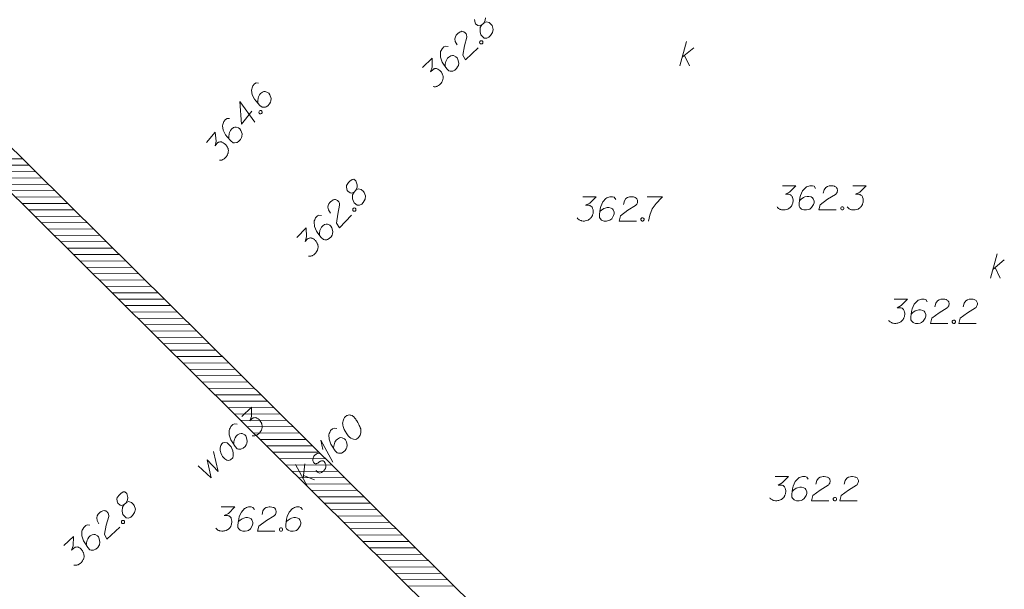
# Model space of a CAD drawing. Header units: metres. Extents: x 5555129 to 5556676, y 5635595 to 5636517.
# Tile 242 of 255: x 5556573 to 5556603, y 5636188 to 5636205. Entities that reach past the tile are written whole.
import ezdxf

# ---------------------------------------------------------------- set-up
doc = ezdxf.new("R2010")
doc.units = ezdxf.units.M
doc.header["$MEASUREMENT"] = 0
doc.layers.add('#skartowane', color=7, linetype='Continuous', lineweight=18)
doc.layers.add('#zakres', color=7, linetype='Continuous', lineweight=18)
for name, color, linetype, lineweight, true_color in [('GSPWPN_O', 7, 'Continuous', 18, 0x0a0909), ('GULKSP_O', 7, 'Continuous', 18, 0x803300), ('GULWOP_O', 5, 'Continuous', 18, 0x0000ff), ('GUPKSD_O', 7, 'Continuous', 18, 0x803300)]:
    doc.layers.add(name, color=color, linetype=linetype, lineweight=lineweight, true_color=true_color)

# ---------------------------------------------------------------- blocks, each defined once
blk = doc.blocks.new('*U1707')
at = {"layer": 'GUPKSD_O', "color": 36, "linetype": 'ByBlock', "lineweight": 18, "true_color": 0x803300}
for p, q in [((5555478.406, 5636445.53), (5555478.607, 5636446.28)), ((5555478.477, 5636445.796), (5555478.831, 5636446.091)), ((5555478.548, 5636445.855), (5555478.701, 5636445.53))]:
    blk.add_line(p, q, dxfattribs=at)
blk = doc.blocks.new('*U1708')
at = {"layer": 'GUPKSD_O', "color": 36, "linetype": 'ByBlock', "lineweight": 18, "true_color": 0x803300}
for p, q in [((5555488.006, 5636438.98), (5555488.207, 5636439.73)), ((5555488.077, 5636439.246), (5555488.431, 5636439.541)), ((5555488.148, 5636439.305), (5555488.301, 5636438.98))]:
    blk.add_line(p, q, dxfattribs=at)
blk = doc.blocks.new('*U1757')
at = {"layer": 'GULKSP_O', "color": 36, "linetype": 'ByBlock', "lineweight": 18, "true_color": 0x803300}
for p, q in [((5555466.894, 5636432.543), (5555466.522, 5636433.224)), ((5555466.762, 5636432.784), (5555466.814, 5636433.243)), ((5555466.773, 5636432.876), (5555467.108, 5636432.747))]:
    blk.add_line(p, q, dxfattribs=at)
blk = doc.blocks.new('*U1758')
at = {"layer": 'GULKSP_O', "color": 36, "linetype": 'ByBlock', "lineweight": 18, "true_color": 0x803300}
for q in [(5555467.676, 5636433.29), (5555467.372, 5636433.685)]:
    blk.add_line((5555467.303, 5636433.971), q, dxfattribs=at)

msp = doc.modelspace()

# ---------------------------------------------------------------- linework, layer by layer
at = {"layer": '#skartowane', "color": 7, "linetype": 'Continuous', "lineweight": 18, "flags": 128}
for points in [[(5556586.854, 5636205.103), (5556586.914, 5636205.161), (5556586.926, 5636205.181), (5556586.957, 5636205.252), (5556586.963, 5636205.323)], [(5556586.627, 5636205.27), (5556586.646, 5636205.166), (5556586.663, 5636205.14), (5556586.733, 5636205.085), (5556586.774, 5636205.075), (5556586.854, 5636205.103), (5556586.802, 5636205.021), (5556586.8, 5636204.895), (5556586.827, 5636204.799), (5556586.844, 5636204.774), (5556586.926, 5636204.697), (5556587.005, 5636204.691), (5556587.072, 5636204.723), (5556587.123, 5636204.772), (5556587.184, 5636204.872), (5556587.206, 5636204.967), (5556587.171, 5636205.081), (5556587.151, 5636205.11), (5556587.081, 5636205.174), (5556586.989, 5636205.201), (5556586.914, 5636205.161)], [(5556586.091, 5636204.491), (5556586.034, 5636204.592), (5556586.019, 5636204.676), (5556586.037, 5636204.734), (5556586.063, 5636204.784), (5556586.089, 5636204.817), (5556586.11, 5636204.837), (5556586.152, 5636204.87), (5556586.186, 5636204.886), (5556586.203, 5636204.894), (5556586.241, 5636204.906), (5556586.27, 5636204.901), (5556586.295, 5636204.892), (5556586.311, 5636204.884), (5556586.332, 5636204.871), (5556586.352, 5636204.849), (5556586.369, 5636204.824), (5556586.377, 5636204.807), (5556586.384, 5636204.782), (5556586.388, 5636204.753), (5556586.388, 5636204.728), (5556586.316, 5636204.453), (5556586.269, 5636204.17), (5556586.35, 5636204.027), (5556586.737, 5636204.4)], [(5556585.814, 5636204.438), (5556585.735, 5636204.452), (5556585.685, 5636204.428), (5556585.625, 5636204.37), (5556585.599, 5636204.312), (5556585.582, 5636204.279), (5556585.573, 5636204.246), (5556585.578, 5636204.104), (5556585.63, 5636203.957), (5556585.67, 5636203.889), (5556585.772, 5636203.749), (5556585.834, 5636203.686), (5556585.875, 5636203.676), (5556585.942, 5636203.675), (5556585.963, 5636203.679), (5556586.018, 5636203.707), (5556586.073, 5636203.76), (5556586.107, 5636203.81), (5556586.129, 5636203.847), (5556586.139, 5636203.922), (5556586.116, 5636204.031), (5556586.088, 5636204.086), (5556586.055, 5636204.12), (5556585.98, 5636204.155), (5556585.943, 5636204.16), (5556585.897, 5636204.148), (5556585.833, 5636204.112), (5556585.795, 5636204.075), (5556585.761, 5636204.017), (5556585.743, 5636203.975), (5556585.725, 5636203.892), (5556585.72, 5636203.846), (5556585.719, 5636203.821)], [(5556586.79, 5636204.591), (5556586.811, 5636204.611), (5556586.832, 5636204.615), (5556586.862, 5636204.61), (5556586.882, 5636204.589), (5556586.886, 5636204.56), (5556586.881, 5636204.539), (5556586.86, 5636204.518), (5556586.839, 5636204.515), (5556586.81, 5636204.519), (5556586.789, 5636204.541), (5556586.786, 5636204.57), (5556586.79, 5636204.591)], [(5556585.021, 5636203.788), (5556585.319, 5636204.075), (5556585.318, 5636203.795), (5556585.269, 5636203.658), (5556585.346, 5636203.732), (5556585.367, 5636203.744), (5556585.38, 5636203.748), (5556585.392, 5636203.752), (5556585.405, 5636203.756), (5556585.434, 5636203.76), (5556585.455, 5636203.755), (5556585.476, 5636203.751), (5556585.492, 5636203.742), (5556585.529, 5636203.721), (5556585.558, 5636203.699), (5556585.571, 5636203.686), (5556585.587, 5636203.669), (5556585.607, 5636203.64), (5556585.619, 5636203.619), (5556585.632, 5636203.597), (5556585.64, 5636203.581), (5556585.644, 5636203.568), (5556585.648, 5636203.555), (5556585.651, 5636203.543), (5556585.655, 5636203.522), (5556585.659, 5636203.493), (5556585.658, 5636203.468), (5556585.658, 5636203.451), (5556585.654, 5636203.43), (5556585.649, 5636203.409), (5556585.64, 5636203.384), (5556585.636, 5636203.372), (5556585.614, 5636203.335), (5556585.593, 5636203.306), (5556585.58, 5636203.285), (5556585.55, 5636203.257), (5556585.512, 5636203.228), (5556585.495, 5636203.22), (5556585.478, 5636203.212), (5556585.461, 5636203.204), (5556585.44, 5636203.2), (5556585.42, 5636203.196), (5556585.382, 5636203.193), (5556585.353, 5636203.198)], [(5556596.15, 5636200.139), (5556596.563, 5636200.139), (5556596.368, 5636199.938), (5556596.238, 5636199.873), (5556596.345, 5636199.873), (5556596.368, 5636199.867), (5556596.38, 5636199.861), (5556596.392, 5636199.855), (5556596.404, 5636199.849), (5556596.427, 5636199.832), (5556596.439, 5636199.814), (5556596.451, 5636199.796), (5556596.457, 5636199.779), (5556596.469, 5636199.737), (5556596.475, 5636199.702), (5556596.475, 5636199.684), (5556596.475, 5636199.66), (5556596.469, 5636199.625), (5556596.463, 5636199.601), (5556596.457, 5636199.578), (5556596.451, 5636199.56), (5556596.445, 5636199.548), (5556596.439, 5636199.536), (5556596.433, 5636199.525), (5556596.422, 5636199.507), (5556596.404, 5636199.483), (5556596.386, 5636199.466), (5556596.374, 5636199.454), (5556596.357, 5636199.442), (5556596.339, 5636199.43), (5556596.315, 5636199.418), (5556596.303, 5636199.412), (5556596.262, 5636199.401), (5556596.227, 5636199.395), (5556596.203, 5636199.389), (5556596.162, 5636199.389), (5556596.115, 5636199.395), (5556596.097, 5636199.401), (5556596.079, 5636199.407), (5556596.061, 5636199.412), (5556596.044, 5636199.424), (5556596.026, 5636199.436), (5556595.996, 5636199.46), (5556595.979, 5636199.483)], [(5556597.171, 5636200.056), (5556597.124, 5636200.121), (5556597.071, 5636200.139), (5556596.988, 5636200.139), (5556596.929, 5636200.115), (5556596.894, 5636200.103), (5556596.864, 5636200.086), (5556596.77, 5636199.979), (5556596.705, 5636199.838), (5556596.687, 5636199.761), (5556596.664, 5636199.59), (5556596.664, 5636199.501), (5556596.687, 5636199.466), (5556596.734, 5636199.418), (5556596.752, 5636199.407), (5556596.811, 5636199.389), (5556596.888, 5636199.389), (5556596.947, 5636199.401), (5556596.988, 5636199.412), (5556597.048, 5636199.46), (5556597.107, 5636199.554), (5556597.124, 5636199.613), (5556597.124, 5636199.66), (5556597.095, 5636199.737), (5556597.071, 5636199.767), (5556597.03, 5636199.79), (5556596.959, 5636199.808), (5556596.906, 5636199.808), (5556596.841, 5636199.79), (5556596.8, 5636199.773), (5556596.729, 5636199.725), (5556596.693, 5636199.696), (5556596.675, 5636199.678)], [(5556597.408, 5636199.903), (5556597.437, 5636200.015), (5556597.484, 5636200.086), (5556597.538, 5636200.115), (5556597.591, 5636200.133), (5556597.632, 5636200.139), (5556597.662, 5636200.139), (5556597.715, 5636200.133), (5556597.75, 5636200.121), (5556597.768, 5636200.115), (5556597.803, 5636200.097), (5556597.821, 5636200.074), (5556597.833, 5636200.05), (5556597.839, 5636200.032), (5556597.845, 5636200.009), (5556597.845, 5636199.979), (5556597.839, 5636199.95), (5556597.833, 5636199.932), (5556597.821, 5636199.908), (5556597.803, 5636199.885), (5556597.786, 5636199.867), (5556597.543, 5636199.719), (5556597.313, 5636199.548), (5556597.272, 5636199.389), (5556597.809, 5636199.389)], [(5556598.317, 5636200.139), (5556598.73, 5636200.139), (5556598.536, 5636199.938), (5556598.406, 5636199.873), (5556598.512, 5636199.873), (5556598.536, 5636199.867), (5556598.547, 5636199.861), (5556598.559, 5636199.855), (5556598.571, 5636199.849), (5556598.595, 5636199.832), (5556598.606, 5636199.814), (5556598.618, 5636199.796), (5556598.624, 5636199.779), (5556598.636, 5636199.737), (5556598.642, 5636199.702), (5556598.642, 5636199.684), (5556598.642, 5636199.66), (5556598.636, 5636199.625), (5556598.63, 5636199.601), (5556598.624, 5636199.578), (5556598.618, 5636199.56), (5556598.612, 5636199.548), (5556598.606, 5636199.536), (5556598.601, 5636199.525), (5556598.589, 5636199.507), (5556598.571, 5636199.483), (5556598.553, 5636199.466), (5556598.541, 5636199.454), (5556598.524, 5636199.442), (5556598.506, 5636199.43), (5556598.482, 5636199.418), (5556598.471, 5636199.412), (5556598.429, 5636199.401), (5556598.394, 5636199.395), (5556598.37, 5636199.389), (5556598.329, 5636199.389), (5556598.282, 5636199.395), (5556598.264, 5636199.401), (5556598.246, 5636199.407), (5556598.228, 5636199.412), (5556598.211, 5636199.424), (5556598.193, 5636199.436), (5556598.164, 5636199.46), (5556598.146, 5636199.483)], [(5556597.98, 5636199.489), (5556598.01, 5636199.489), (5556598.028, 5636199.477), (5556598.045, 5636199.454), (5556598.045, 5636199.424), (5556598.028, 5636199.401), (5556598.01, 5636199.389), (5556597.98, 5636199.389), (5556597.963, 5636199.401), (5556597.945, 5636199.424), (5556597.945, 5636199.454), (5556597.963, 5636199.477), (5556597.98, 5636199.489)]]:
    msp.add_lwpolyline(points, dxfattribs=at)
at = {"layer": '#zakres', "color": 134, "linetype": 'Continuous', "lineweight": 18}
for p, q in [((5556568.423, 5636205.163), (5556598.773, 5636175.128)), ((5556567.72, 5636204.452), (5556598.07, 5636174.417)), ((5556571.252, 5636200.963), (5556572.652, 5636200.97)), ((5556571.451, 5636200.766), (5556572.851, 5636200.774)), ((5556571.65, 5636200.569), (5556573.05, 5636200.577)), ((5556571.85, 5636200.372), (5556573.249, 5636200.38)), ((5556572.049, 5636200.175), (5556573.449, 5636200.183)), ((5556572.248, 5636199.978), (5556573.648, 5636199.986)), ((5556572.447, 5636199.781), (5556573.847, 5636199.789)), ((5556572.646, 5636199.584), (5556574.046, 5636199.592)), ((5556572.845, 5636199.388), (5556574.245, 5636199.395)), ((5556573.044, 5636199.191), (5556574.444, 5636199.198)), ((5556573.243, 5636198.994), (5556574.643, 5636199.001)), ((5556573.442, 5636198.797), (5556574.842, 5636198.804)), ((5556573.641, 5636198.6), (5556575.041, 5636198.607)), ((5556573.84, 5636198.403), (5556575.24, 5636198.41)), ((5556574.039, 5636198.206), (5556575.439, 5636198.213)), ((5556574.238, 5636198.009), (5556575.638, 5636198.016)), ((5556574.437, 5636197.812), (5556575.837, 5636197.819)), ((5556574.636, 5636197.615), (5556576.036, 5636197.622)), ((5556574.835, 5636197.418), (5556576.235, 5636197.425)), ((5556575.034, 5636197.221), (5556576.434, 5636197.228)), ((5556575.233, 5636197.024), (5556576.633, 5636197.031)), ((5556575.432, 5636196.827), (5556576.832, 5636196.834)), ((5556575.631, 5636196.63), (5556577.031, 5636196.637)), ((5556575.83, 5636196.433), (5556577.23, 5636196.441)), ((5556576.029, 5636196.236), (5556577.429, 5636196.244)), ((5556576.228, 5636196.039), (5556577.628, 5636196.047)), ((5556576.427, 5636195.842), (5556577.827, 5636195.85)), ((5556576.626, 5636195.645), (5556578.026, 5636195.653)), ((5556576.825, 5636195.448), (5556578.225, 5636195.456)), ((5556577.024, 5636195.251), (5556578.424, 5636195.259)), ((5556577.223, 5636195.055), (5556578.623, 5636195.062)), ((5556577.422, 5636194.858), (5556578.822, 5636194.865)), ((5556577.621, 5636194.661), (5556579.021, 5636194.668)), ((5556577.82, 5636194.464), (5556579.22, 5636194.471)), ((5556578.019, 5636194.267), (5556579.419, 5636194.274)), ((5556578.218, 5636194.07), (5556579.618, 5636194.077)), ((5556578.417, 5636193.873), (5556579.817, 5636193.88)), ((5556578.616, 5636193.676), (5556580.016, 5636193.683)), ((5556578.815, 5636193.479), (5556580.215, 5636193.486)), ((5556579.014, 5636193.282), (5556580.414, 5636193.289)), ((5556579.213, 5636193.085), (5556580.613, 5636193.092)), ((5556579.412, 5636192.888), (5556580.812, 5636192.895)), ((5556579.611, 5636192.691), (5556581.011, 5636192.698)), ((5556579.81, 5636192.494), (5556581.21, 5636192.501)), ((5556580.009, 5636192.297), (5556581.409, 5636192.304)), ((5556580.208, 5636192.1), (5556581.608, 5636192.108)), ((5556580.407, 5636191.903), (5556581.807, 5636191.911)), ((5556580.606, 5636191.706), (5556582.006, 5636191.714)), ((5556580.805, 5636191.509), (5556582.205, 5636191.517)), ((5556581.004, 5636191.312), (5556582.404, 5636191.32)), ((5556581.203, 5636191.115), (5556582.603, 5636191.123)), ((5556581.402, 5636190.918), (5556582.802, 5636190.926)), ((5556581.601, 5636190.722), (5556583.001, 5636190.729)), ((5556581.801, 5636190.525), (5556583.2, 5636190.532)), ((5556582, 5636190.328), (5556583.4, 5636190.335)), ((5556582.199, 5636190.131), (5556583.599, 5636190.138)), ((5556582.398, 5636189.934), (5556583.798, 5636189.941)), ((5556582.597, 5636189.737), (5556583.997, 5636189.744)), ((5556582.796, 5636189.54), (5556584.196, 5636189.547)), ((5556582.995, 5636189.343), (5556584.395, 5636189.35)), ((5556583.194, 5636189.146), (5556584.594, 5636189.153)), ((5556583.393, 5636188.949), (5556584.793, 5636188.956)), ((5556583.592, 5636188.752), (5556584.992, 5636188.759)), ((5556583.791, 5636188.555), (5556585.191, 5636188.562)), ((5556583.99, 5636188.358), (5556585.39, 5636188.365)), ((5556584.189, 5636188.161), (5556585.589, 5636188.168)), ((5556584.388, 5636187.964), (5556585.788, 5636187.971)), ((5556584.587, 5636187.767), (5556585.987, 5636187.775))]:
    msp.add_line(p, q, dxfattribs=at)
at = {"layer": 'GSPWPN_O', "color": 7, "linetype": 'Continuous', "lineweight": 18, "flags": 128}
for points in [[(5556579.955, 5636203.308), (5556579.875, 5636203.312), (5556579.828, 5636203.283), (5556579.775, 5636203.218), (5556579.756, 5636203.158), (5556579.743, 5636203.123), (5556579.738, 5636203.089), (5556579.761, 5636202.948), (5556579.83, 5636202.808), (5556579.878, 5636202.746), (5556579.995, 5636202.62), (5556580.064, 5636202.564), (5556580.106, 5636202.559), (5556580.173, 5636202.566), (5556580.193, 5636202.572), (5556580.244, 5636202.607), (5556580.293, 5636202.666), (5556580.321, 5636202.72), (5556580.338, 5636202.759), (5556580.339, 5636202.835), (5556580.303, 5636202.94), (5556580.268, 5636202.991), (5556580.232, 5636203.021), (5556580.154, 5636203.047), (5556580.116, 5636203.047), (5556580.072, 5636203.03), (5556580.013, 5636202.986), (5556579.979, 5636202.945), (5556579.952, 5636202.884), (5556579.94, 5636202.841), (5556579.931, 5636202.756), (5556579.932, 5636202.71), (5556579.934, 5636202.685)], [(5556579.746, 5636202.435), (5556579.424, 5636202.041), (5556579.38, 5636202.734), (5556579.834, 5636202.104)], [(5556579.969, 5636202.428), (5556579.987, 5636202.451), (5556580.008, 5636202.457), (5556580.037, 5636202.456), (5556580.06, 5636202.437), (5556580.067, 5636202.409), (5556580.065, 5636202.387), (5556580.046, 5636202.364), (5556580.026, 5636202.358), (5556579.997, 5636202.359), (5556579.974, 5636202.378), (5556579.967, 5636202.407), (5556579.969, 5636202.428)], [(5556579.059, 5636202.21), (5556578.979, 5636202.215), (5556578.931, 5636202.185), (5556578.879, 5636202.121), (5556578.86, 5636202.06), (5556578.847, 5636202.025), (5556578.842, 5636201.991), (5556578.865, 5636201.851), (5556578.933, 5636201.711), (5556578.981, 5636201.648), (5556579.099, 5636201.522), (5556579.168, 5636201.466), (5556579.21, 5636201.462), (5556579.277, 5636201.468), (5556579.297, 5636201.475), (5556579.348, 5636201.509), (5556579.397, 5636201.569), (5556579.425, 5636201.622), (5556579.442, 5636201.661), (5556579.443, 5636201.737), (5556579.407, 5636201.842), (5556579.372, 5636201.894), (5556579.336, 5636201.923), (5556579.257, 5636201.949), (5556579.22, 5636201.949), (5556579.175, 5636201.932), (5556579.117, 5636201.889), (5556579.083, 5636201.848), (5556579.056, 5636201.786), (5556579.043, 5636201.743), (5556579.035, 5636201.658), (5556579.036, 5636201.612), (5556579.038, 5636201.587)], [(5556578.349, 5636201.471), (5556578.61, 5636201.791), (5556578.643, 5636201.513), (5556578.611, 5636201.372), (5556578.678, 5636201.454), (5556578.697, 5636201.469), (5556578.709, 5636201.474), (5556578.721, 5636201.479), (5556578.734, 5636201.485), (5556578.762, 5636201.492), (5556578.783, 5636201.49), (5556578.805, 5636201.488), (5556578.822, 5636201.481), (5556578.862, 5636201.464), (5556578.893, 5636201.446), (5556578.906, 5636201.435), (5556578.925, 5636201.42), (5556578.948, 5636201.393), (5556578.963, 5636201.374), (5556578.978, 5636201.354), (5556578.988, 5636201.338), (5556578.993, 5636201.326), (5556578.998, 5636201.314), (5556579.004, 5636201.302), (5556579.01, 5636201.282), (5556579.017, 5636201.253), (5556579.02, 5636201.228), (5556579.021, 5636201.212), (5556579.019, 5636201.191), (5556579.017, 5636201.169), (5556579.011, 5636201.144), (5556579.009, 5636201.131), (5556578.992, 5636201.091), (5556578.974, 5636201.06), (5556578.963, 5636201.038), (5556578.937, 5636201.006), (5556578.903, 5636200.973), (5556578.887, 5636200.963), (5556578.871, 5636200.953), (5556578.855, 5636200.943), (5556578.835, 5636200.937), (5556578.815, 5636200.931), (5556578.778, 5636200.923), (5556578.748, 5636200.924)], [(5556582.905, 5636199.939), (5556582.962, 5636199.999), (5556582.974, 5636200.021), (5556583.001, 5636200.093), (5556583.003, 5636200.164), (5556582.961, 5636200.284), (5556582.897, 5636200.336), (5556582.847, 5636200.326), (5556582.778, 5636200.278), (5556582.737, 5636200.235), (5556582.673, 5636200.141), (5556582.671, 5636200.095), (5556582.695, 5636199.991), (5556582.712, 5636199.967), (5556582.785, 5636199.915), (5556582.827, 5636199.908), (5556582.905, 5636199.939), (5556582.858, 5636199.854), (5556582.862, 5636199.729), (5556582.894, 5636199.634), (5556582.912, 5636199.609), (5556582.997, 5636199.537), (5556583.077, 5636199.535), (5556583.143, 5636199.571), (5556583.191, 5636199.622), (5556583.246, 5636199.724), (5556583.264, 5636199.821), (5556583.223, 5636199.933), (5556583.201, 5636199.961), (5556583.128, 5636200.021), (5556583.036, 5636200.044), (5556582.962, 5636199.999)], [(5556582.174, 5636199.29), (5556582.112, 5636199.388), (5556582.093, 5636199.471), (5556582.108, 5636199.53), (5556582.131, 5636199.581), (5556582.155, 5636199.615), (5556582.175, 5636199.636), (5556582.216, 5636199.671), (5556582.249, 5636199.689), (5556582.265, 5636199.698), (5556582.303, 5636199.711), (5556582.332, 5636199.708), (5556582.357, 5636199.701), (5556582.374, 5636199.693), (5556582.395, 5636199.681), (5556582.417, 5636199.661), (5556582.434, 5636199.636), (5556582.443, 5636199.62), (5556582.453, 5636199.595), (5556582.458, 5636199.566), (5556582.458, 5636199.541), (5556582.4, 5636199.263), (5556582.368, 5636198.978), (5556582.455, 5636198.839), (5556582.823, 5636199.231)], [(5556589.973, 5636199.797), (5556590.386, 5636199.797), (5556590.191, 5636199.597), (5556590.061, 5636199.532), (5556590.168, 5636199.532), (5556590.191, 5636199.526), (5556590.203, 5636199.52), (5556590.215, 5636199.514), (5556590.227, 5636199.508), (5556590.25, 5636199.49), (5556590.262, 5636199.473), (5556590.274, 5636199.455), (5556590.28, 5636199.437), (5556590.292, 5636199.396), (5556590.298, 5636199.36), (5556590.298, 5636199.343), (5556590.298, 5636199.319), (5556590.292, 5636199.284), (5556590.286, 5636199.26), (5556590.28, 5636199.236), (5556590.274, 5636199.219), (5556590.268, 5636199.207), (5556590.262, 5636199.195), (5556590.256, 5636199.183), (5556590.244, 5636199.166), (5556590.227, 5636199.142), (5556590.209, 5636199.124), (5556590.197, 5636199.112), (5556590.179, 5636199.101), (5556590.162, 5636199.089), (5556590.138, 5636199.077), (5556590.126, 5636199.071), (5556590.085, 5636199.059), (5556590.05, 5636199.053), (5556590.026, 5636199.047), (5556589.985, 5636199.047), (5556589.937, 5636199.053), (5556589.92, 5636199.059), (5556589.902, 5636199.065), (5556589.884, 5636199.071), (5556589.867, 5636199.083), (5556589.849, 5636199.095), (5556589.819, 5636199.118), (5556589.802, 5636199.142)], [(5556590.994, 5636199.715), (5556590.947, 5636199.78), (5556590.894, 5636199.797), (5556590.811, 5636199.797), (5556590.752, 5636199.774), (5556590.717, 5636199.762), (5556590.687, 5636199.744), (5556590.593, 5636199.638), (5556590.528, 5636199.496), (5556590.51, 5636199.42), (5556590.487, 5636199.248), (5556590.487, 5636199.16), (5556590.51, 5636199.124), (5556590.557, 5636199.077), (5556590.575, 5636199.065), (5556590.634, 5636199.047), (5556590.711, 5636199.047), (5556590.77, 5636199.059), (5556590.811, 5636199.071), (5556590.87, 5636199.118), (5556590.929, 5636199.213), (5556590.947, 5636199.272), (5556590.947, 5636199.319), (5556590.918, 5636199.396), (5556590.894, 5636199.425), (5556590.853, 5636199.449), (5556590.782, 5636199.467), (5556590.729, 5636199.467), (5556590.664, 5636199.449), (5556590.622, 5636199.431), (5556590.552, 5636199.384), (5556590.516, 5636199.355), (5556590.498, 5636199.337)], [(5556591.231, 5636199.561), (5556591.26, 5636199.673), (5556591.307, 5636199.744), (5556591.361, 5636199.774), (5556591.414, 5636199.791), (5556591.455, 5636199.797), (5556591.484, 5636199.797), (5556591.538, 5636199.791), (5556591.573, 5636199.78), (5556591.591, 5636199.774), (5556591.626, 5636199.756), (5556591.644, 5636199.732), (5556591.656, 5636199.709), (5556591.662, 5636199.691), (5556591.668, 5636199.668), (5556591.668, 5636199.638), (5556591.662, 5636199.608), (5556591.656, 5636199.591), (5556591.644, 5636199.567), (5556591.626, 5636199.543), (5556591.609, 5636199.526), (5556591.366, 5636199.378), (5556591.136, 5636199.207), (5556591.095, 5636199.047), (5556591.632, 5636199.047)], [(5556591.969, 5636199.797), (5556592.441, 5636199.797), (5556592.412, 5636199.768), (5556592.24, 5636199.585), (5556592.122, 5636199.42), (5556592.051, 5636199.225), (5556592.004, 5636199.047)], [(5556582.867, 5636199.424), (5556582.887, 5636199.446), (5556582.908, 5636199.451), (5556582.938, 5636199.447), (5556582.959, 5636199.427), (5556582.964, 5636199.398), (5556582.961, 5636199.377), (5556582.94, 5636199.355), (5556582.92, 5636199.351), (5556582.89, 5636199.354), (5556582.869, 5636199.374), (5556582.864, 5636199.403), (5556582.867, 5636199.424)], [(5556581.9, 5636199.222), (5556581.821, 5636199.232), (5556581.771, 5636199.206), (5556581.715, 5636199.146), (5556581.692, 5636199.086), (5556581.676, 5636199.052), (5556581.669, 5636199.019), (5556581.681, 5636198.877), (5556581.74, 5636198.733), (5556581.784, 5636198.667), (5556581.893, 5636198.533), (5556581.957, 5636198.472), (5556581.999, 5636198.465), (5556582.066, 5636198.467), (5556582.087, 5636198.472), (5556582.14, 5636198.503), (5556582.193, 5636198.559), (5556582.225, 5636198.61), (5556582.244, 5636198.648), (5556582.25, 5636198.724), (5556582.222, 5636198.832), (5556582.191, 5636198.885), (5556582.156, 5636198.917), (5556582.08, 5636198.948), (5556582.043, 5636198.951), (5556581.997, 5636198.937), (5556581.936, 5636198.898), (5556581.899, 5636198.859), (5556581.868, 5636198.799), (5556581.852, 5636198.757), (5556581.838, 5636198.673), (5556581.836, 5636198.627), (5556581.836, 5636198.602)], [(5556591.803, 5636199.148), (5556591.833, 5636199.148), (5556591.851, 5636199.136), (5556591.868, 5636199.112), (5556591.868, 5636199.083), (5556591.851, 5636199.059), (5556591.833, 5636199.047), (5556591.803, 5636199.047), (5556591.786, 5636199.059), (5556591.768, 5636199.083), (5556591.768, 5636199.112), (5556591.786, 5636199.136), (5556591.803, 5636199.148)], [(5556581.141, 5636198.534), (5556581.424, 5636198.836), (5556581.437, 5636198.556), (5556581.395, 5636198.417), (5556581.468, 5636198.494), (5556581.488, 5636198.508), (5556581.501, 5636198.512), (5556581.513, 5636198.517), (5556581.526, 5636198.521), (5556581.555, 5636198.526), (5556581.576, 5636198.523), (5556581.597, 5636198.519), (5556581.614, 5636198.512), (5556581.652, 5636198.492), (5556581.682, 5636198.472), (5556581.695, 5636198.46), (5556581.712, 5636198.444), (5556581.734, 5636198.415), (5556581.747, 5636198.395), (5556581.76, 5636198.374), (5556581.769, 5636198.358), (5556581.773, 5636198.345), (5556581.778, 5636198.333), (5556581.783, 5636198.321), (5556581.787, 5636198.3), (5556581.792, 5636198.271), (5556581.793, 5636198.246), (5556581.794, 5636198.229), (5556581.79, 5636198.208), (5556581.787, 5636198.187), (5556581.779, 5636198.162), (5556581.775, 5636198.149), (5556581.756, 5636198.111), (5556581.736, 5636198.081), (5556581.724, 5636198.06), (5556581.696, 5636198.03), (5556581.659, 5636197.999), (5556581.643, 5636197.99), (5556581.626, 5636197.981), (5556581.61, 5636197.972), (5556581.589, 5636197.968), (5556581.568, 5636197.963), (5556581.531, 5636197.957), (5556581.501, 5636197.961)], [(5556599.6, 5636196.635), (5556600.014, 5636196.635), (5556599.819, 5636196.435), (5556599.689, 5636196.37), (5556599.795, 5636196.37), (5556599.819, 5636196.364), (5556599.831, 5636196.358), (5556599.842, 5636196.352), (5556599.854, 5636196.346), (5556599.878, 5636196.328), (5556599.89, 5636196.31), (5556599.901, 5636196.293), (5556599.907, 5636196.275), (5556599.919, 5636196.234), (5556599.925, 5636196.198), (5556599.925, 5636196.181), (5556599.925, 5636196.157), (5556599.919, 5636196.122), (5556599.913, 5636196.098), (5556599.907, 5636196.074), (5556599.901, 5636196.057), (5556599.896, 5636196.045), (5556599.89, 5636196.033), (5556599.884, 5636196.021), (5556599.872, 5636196.003), (5556599.854, 5636195.98), (5556599.837, 5636195.962), (5556599.825, 5636195.95), (5556599.807, 5636195.938), (5556599.789, 5636195.927), (5556599.766, 5636195.915), (5556599.754, 5636195.909), (5556599.712, 5636195.897), (5556599.677, 5636195.891), (5556599.653, 5636195.885), (5556599.612, 5636195.885), (5556599.565, 5636195.891), (5556599.547, 5636195.897), (5556599.529, 5636195.903), (5556599.512, 5636195.909), (5556599.494, 5636195.921), (5556599.476, 5636195.933), (5556599.447, 5636195.956), (5556599.429, 5636195.98)], [(5556600.622, 5636196.553), (5556600.575, 5636196.618), (5556600.522, 5636196.635), (5556600.439, 5636196.635), (5556600.38, 5636196.612), (5556600.344, 5636196.6), (5556600.315, 5636196.582), (5556600.22, 5636196.476), (5556600.155, 5636196.334), (5556600.138, 5636196.257), (5556600.114, 5636196.086), (5556600.114, 5636195.998), (5556600.138, 5636195.962), (5556600.185, 5636195.915), (5556600.203, 5636195.903), (5556600.262, 5636195.885), (5556600.338, 5636195.885), (5556600.397, 5636195.897), (5556600.439, 5636195.909), (5556600.498, 5636195.956), (5556600.557, 5636196.051), (5556600.575, 5636196.11), (5556600.575, 5636196.157), (5556600.545, 5636196.234), (5556600.522, 5636196.263), (5556600.48, 5636196.287), (5556600.409, 5636196.305), (5556600.356, 5636196.305), (5556600.291, 5636196.287), (5556600.25, 5636196.269), (5556600.179, 5636196.222), (5556600.144, 5636196.192), (5556600.126, 5636196.175)], [(5556600.858, 5636196.399), (5556600.888, 5636196.511), (5556600.935, 5636196.582), (5556600.988, 5636196.612), (5556601.041, 5636196.629), (5556601.082, 5636196.635), (5556601.112, 5636196.635), (5556601.165, 5636196.629), (5556601.201, 5636196.618), (5556601.218, 5636196.612), (5556601.254, 5636196.594), (5556601.271, 5636196.57), (5556601.283, 5636196.547), (5556601.289, 5636196.529), (5556601.295, 5636196.505), (5556601.295, 5636196.476), (5556601.289, 5636196.446), (5556601.283, 5636196.429), (5556601.271, 5636196.405), (5556601.254, 5636196.381), (5556601.236, 5636196.364), (5556600.994, 5636196.216), (5556600.764, 5636196.045), (5556600.722, 5636195.885), (5556601.26, 5636195.885)], [(5556601.732, 5636196.399), (5556601.762, 5636196.511), (5556601.809, 5636196.582), (5556601.862, 5636196.612), (5556601.915, 5636196.629), (5556601.956, 5636196.635), (5556601.986, 5636196.635), (5556602.039, 5636196.629), (5556602.075, 5636196.618), (5556602.092, 5636196.612), (5556602.128, 5636196.594), (5556602.145, 5636196.57), (5556602.157, 5636196.547), (5556602.163, 5636196.529), (5556602.169, 5636196.505), (5556602.169, 5636196.476), (5556602.163, 5636196.446), (5556602.157, 5636196.429), (5556602.145, 5636196.405), (5556602.128, 5636196.381), (5556602.11, 5636196.364), (5556601.868, 5636196.216), (5556601.638, 5636196.045), (5556601.596, 5636195.885), (5556602.134, 5636195.885)], [(5556601.431, 5636195.986), (5556601.46, 5636195.986), (5556601.478, 5636195.974), (5556601.496, 5636195.95), (5556601.496, 5636195.921), (5556601.478, 5636195.897), (5556601.46, 5636195.885), (5556601.431, 5636195.885), (5556601.413, 5636195.897), (5556601.395, 5636195.921), (5556601.395, 5636195.95), (5556601.413, 5636195.974), (5556601.431, 5636195.986)], [(5556595.923, 5636191.157), (5556596.336, 5636191.157), (5556596.141, 5636190.957), (5556596.011, 5636190.892), (5556596.118, 5636190.892), (5556596.141, 5636190.886), (5556596.153, 5636190.88), (5556596.165, 5636190.874), (5556596.177, 5636190.868), (5556596.2, 5636190.85), (5556596.212, 5636190.833), (5556596.224, 5636190.815), (5556596.23, 5636190.797), (5556596.242, 5636190.756), (5556596.248, 5636190.72), (5556596.248, 5636190.703), (5556596.248, 5636190.679), (5556596.242, 5636190.644), (5556596.236, 5636190.62), (5556596.23, 5636190.596), (5556596.224, 5636190.579), (5556596.218, 5636190.567), (5556596.212, 5636190.555), (5556596.206, 5636190.543), (5556596.194, 5636190.526), (5556596.177, 5636190.502), (5556596.159, 5636190.484), (5556596.147, 5636190.472), (5556596.129, 5636190.461), (5556596.112, 5636190.449), (5556596.088, 5636190.437), (5556596.076, 5636190.431), (5556596.035, 5636190.419), (5556596, 5636190.413), (5556595.976, 5636190.407), (5556595.935, 5636190.407), (5556595.887, 5636190.413), (5556595.87, 5636190.419), (5556595.852, 5636190.425), (5556595.834, 5636190.431), (5556595.817, 5636190.443), (5556595.799, 5636190.455), (5556595.769, 5636190.478), (5556595.752, 5636190.502)], [(5556596.944, 5636191.075), (5556596.897, 5636191.14), (5556596.844, 5636191.157), (5556596.761, 5636191.157), (5556596.702, 5636191.134), (5556596.667, 5636191.122), (5556596.637, 5636191.104), (5556596.543, 5636190.998), (5556596.478, 5636190.856), (5556596.46, 5636190.78), (5556596.437, 5636190.608), (5556596.437, 5636190.52), (5556596.46, 5636190.484), (5556596.507, 5636190.437), (5556596.525, 5636190.425), (5556596.584, 5636190.407), (5556596.661, 5636190.407), (5556596.72, 5636190.419), (5556596.761, 5636190.431), (5556596.82, 5636190.478), (5556596.879, 5636190.573), (5556596.897, 5636190.632), (5556596.897, 5636190.679), (5556596.868, 5636190.756), (5556596.844, 5636190.785), (5556596.803, 5636190.809), (5556596.732, 5636190.827), (5556596.679, 5636190.827), (5556596.614, 5636190.809), (5556596.572, 5636190.791), (5556596.502, 5636190.744), (5556596.466, 5636190.715), (5556596.448, 5636190.697)], [(5556597.181, 5636190.921), (5556597.21, 5636191.033), (5556597.257, 5636191.104), (5556597.311, 5636191.134), (5556597.364, 5636191.151), (5556597.405, 5636191.157), (5556597.434, 5636191.157), (5556597.488, 5636191.151), (5556597.523, 5636191.14), (5556597.541, 5636191.134), (5556597.576, 5636191.116), (5556597.594, 5636191.092), (5556597.606, 5636191.069), (5556597.612, 5636191.051), (5556597.618, 5636191.028), (5556597.618, 5636190.998), (5556597.612, 5636190.968), (5556597.606, 5636190.951), (5556597.594, 5636190.927), (5556597.576, 5636190.903), (5556597.559, 5636190.886), (5556597.316, 5636190.738), (5556597.086, 5636190.567), (5556597.045, 5636190.407), (5556597.582, 5636190.407)], [(5556598.055, 5636190.921), (5556598.084, 5636191.033), (5556598.131, 5636191.104), (5556598.184, 5636191.134), (5556598.238, 5636191.151), (5556598.279, 5636191.157), (5556598.308, 5636191.157), (5556598.362, 5636191.151), (5556598.397, 5636191.14), (5556598.415, 5636191.134), (5556598.45, 5636191.116), (5556598.468, 5636191.092), (5556598.48, 5636191.069), (5556598.486, 5636191.051), (5556598.492, 5636191.028), (5556598.492, 5636190.998), (5556598.486, 5636190.968), (5556598.48, 5636190.951), (5556598.468, 5636190.927), (5556598.45, 5636190.903), (5556598.432, 5636190.886), (5556598.19, 5636190.738), (5556597.96, 5636190.567), (5556597.919, 5636190.407), (5556598.456, 5636190.407)], [(5556575.797, 5636190.288), (5556575.858, 5636190.343), (5556575.872, 5636190.364), (5556575.904, 5636190.433), (5556575.911, 5636190.504), (5556575.879, 5636190.627), (5556575.819, 5636190.684), (5556575.769, 5636190.678), (5556575.696, 5636190.635), (5556575.652, 5636190.595), (5556575.581, 5636190.506), (5556575.575, 5636190.46), (5556575.591, 5636190.355), (5556575.607, 5636190.329), (5556575.676, 5636190.272), (5556575.717, 5636190.262), (5556575.797, 5636190.288), (5556575.744, 5636190.206), (5556575.738, 5636190.081), (5556575.763, 5636189.984), (5556575.779, 5636189.958), (5556575.859, 5636189.879), (5556575.938, 5636189.872), (5556576.006, 5636189.902), (5556576.058, 5636189.95), (5556576.121, 5636190.048), (5556576.146, 5636190.143), (5556576.114, 5636190.257), (5556576.094, 5636190.287), (5556576.026, 5636190.353), (5556575.935, 5636190.382), (5556575.858, 5636190.343)], [(5556597.753, 5636190.508), (5556597.783, 5636190.508), (5556597.801, 5636190.496), (5556597.818, 5636190.472), (5556597.818, 5636190.443), (5556597.801, 5636190.419), (5556597.783, 5636190.407), (5556597.753, 5636190.407), (5556597.736, 5636190.419), (5556597.718, 5636190.443), (5556597.718, 5636190.472), (5556597.736, 5636190.496), (5556597.753, 5636190.508)], [(5556575.019, 5636189.695), (5556574.965, 5636189.798), (5556574.952, 5636189.882), (5556574.971, 5636189.94), (5556574.998, 5636189.988), (5556575.025, 5636190.021), (5556575.047, 5636190.041), (5556575.09, 5636190.072), (5556575.124, 5636190.087), (5556575.141, 5636190.095), (5556575.179, 5636190.106), (5556575.208, 5636190.1), (5556575.233, 5636190.091), (5556575.249, 5636190.082), (5556575.27, 5636190.068), (5556575.289, 5636190.047), (5556575.305, 5636190.021), (5556575.313, 5636190.004), (5556575.32, 5636189.978), (5556575.323, 5636189.949), (5556575.322, 5636189.924), (5556575.243, 5636189.652), (5556575.189, 5636189.37), (5556575.266, 5636189.224), (5556575.662, 5636189.587)], [(5556578.803, 5636190.217), (5556579.216, 5636190.217), (5556579.021, 5636190.017), (5556578.891, 5636189.952), (5556578.998, 5636189.952), (5556579.021, 5636189.946), (5556579.033, 5636189.94), (5556579.045, 5636189.934), (5556579.057, 5636189.928), (5556579.08, 5636189.91), (5556579.092, 5636189.893), (5556579.104, 5636189.875), (5556579.11, 5636189.857), (5556579.122, 5636189.816), (5556579.128, 5636189.78), (5556579.128, 5636189.763), (5556579.128, 5636189.739), (5556579.122, 5636189.704), (5556579.116, 5636189.68), (5556579.11, 5636189.656), (5556579.104, 5636189.639), (5556579.098, 5636189.627), (5556579.092, 5636189.615), (5556579.086, 5636189.603), (5556579.074, 5636189.586), (5556579.057, 5636189.562), (5556579.039, 5636189.544), (5556579.027, 5636189.532), (5556579.009, 5636189.521), (5556578.992, 5636189.509), (5556578.968, 5636189.497), (5556578.956, 5636189.491), (5556578.915, 5636189.479), (5556578.88, 5636189.473), (5556578.856, 5636189.467), (5556578.815, 5636189.467), (5556578.767, 5636189.473), (5556578.75, 5636189.479), (5556578.732, 5636189.485), (5556578.714, 5636189.491), (5556578.697, 5636189.503), (5556578.679, 5636189.515), (5556578.649, 5636189.538), (5556578.632, 5636189.562)], [(5556579.824, 5636190.135), (5556579.777, 5636190.2), (5556579.724, 5636190.217), (5556579.641, 5636190.217), (5556579.582, 5636190.194), (5556579.547, 5636190.182), (5556579.517, 5636190.164), (5556579.423, 5636190.058), (5556579.358, 5636189.916), (5556579.34, 5636189.84), (5556579.317, 5636189.668), (5556579.317, 5636189.58), (5556579.34, 5636189.544), (5556579.387, 5636189.497), (5556579.405, 5636189.485), (5556579.464, 5636189.467), (5556579.541, 5636189.467), (5556579.6, 5636189.479), (5556579.641, 5636189.491), (5556579.7, 5636189.538), (5556579.759, 5636189.633), (5556579.777, 5636189.692), (5556579.777, 5636189.739), (5556579.748, 5636189.816), (5556579.724, 5636189.845), (5556579.683, 5636189.869), (5556579.612, 5636189.887), (5556579.559, 5636189.887), (5556579.494, 5636189.869), (5556579.452, 5636189.851), (5556579.382, 5636189.804), (5556579.346, 5636189.775), (5556579.328, 5636189.757)], [(5556580.061, 5636189.981), (5556580.09, 5636190.093), (5556580.137, 5636190.164), (5556580.191, 5636190.194), (5556580.244, 5636190.211), (5556580.285, 5636190.217), (5556580.314, 5636190.217), (5556580.368, 5636190.211), (5556580.403, 5636190.2), (5556580.421, 5636190.194), (5556580.456, 5636190.176), (5556580.474, 5636190.152), (5556580.486, 5636190.129), (5556580.492, 5636190.111), (5556580.498, 5636190.088), (5556580.498, 5636190.058), (5556580.492, 5636190.028), (5556580.486, 5636190.011), (5556580.474, 5636189.987), (5556580.456, 5636189.963), (5556580.439, 5636189.946), (5556580.196, 5636189.798), (5556579.966, 5636189.627), (5556579.925, 5636189.467), (5556580.462, 5636189.467)], [(5556581.307, 5636190.135), (5556581.259, 5636190.2), (5556581.206, 5636190.217), (5556581.124, 5636190.217), (5556581.064, 5636190.194), (5556581.029, 5636190.182), (5556580.999, 5636190.164), (5556580.905, 5636190.058), (5556580.84, 5636189.916), (5556580.822, 5636189.84), (5556580.799, 5636189.668), (5556580.799, 5636189.58), (5556580.822, 5636189.544), (5556580.87, 5636189.497), (5556580.887, 5636189.485), (5556580.946, 5636189.467), (5556581.023, 5636189.467), (5556581.082, 5636189.479), (5556581.124, 5636189.491), (5556581.183, 5636189.538), (5556581.242, 5636189.633), (5556581.259, 5636189.692), (5556581.259, 5636189.739), (5556581.23, 5636189.816), (5556581.206, 5636189.845), (5556581.165, 5636189.869), (5556581.094, 5636189.887), (5556581.041, 5636189.887), (5556580.976, 5636189.869), (5556580.935, 5636189.851), (5556580.864, 5636189.804), (5556580.828, 5636189.775), (5556580.81, 5636189.757)], [(5556574.741, 5636189.649), (5556574.662, 5636189.665), (5556574.611, 5636189.642), (5556574.55, 5636189.586), (5556574.523, 5636189.529), (5556574.505, 5636189.496), (5556574.495, 5636189.463), (5556574.497, 5636189.321), (5556574.545, 5636189.173), (5556574.583, 5636189.104), (5556574.682, 5636188.962), (5556574.741, 5636188.896), (5556574.783, 5636188.886), (5556574.85, 5636188.883), (5556574.871, 5636188.887), (5556574.926, 5636188.913), (5556574.983, 5636188.965), (5556575.018, 5636189.014), (5556575.041, 5636189.05), (5556575.052, 5636189.125), (5556575.032, 5636189.235), (5556575.005, 5636189.29), (5556574.973, 5636189.325), (5556574.9, 5636189.362), (5556574.863, 5636189.368), (5556574.816, 5636189.357), (5556574.752, 5636189.322), (5556574.713, 5636189.286), (5556574.677, 5636189.229), (5556574.658, 5636189.188), (5556574.638, 5636189.106), (5556574.632, 5636189.06), (5556574.63, 5636189.035)], [(5556575.721, 5636189.777), (5556575.742, 5636189.797), (5556575.763, 5636189.8), (5556575.792, 5636189.795), (5556575.812, 5636189.773), (5556575.815, 5636189.743), (5556575.81, 5636189.723), (5556575.788, 5636189.703), (5556575.767, 5636189.7), (5556575.738, 5636189.705), (5556575.718, 5636189.727), (5556575.716, 5636189.756), (5556575.721, 5636189.777)], [(5556580.633, 5636189.568), (5556580.663, 5636189.568), (5556580.681, 5636189.556), (5556580.698, 5636189.532), (5556580.698, 5636189.503), (5556580.681, 5636189.479), (5556580.663, 5636189.467), (5556580.633, 5636189.467), (5556580.616, 5636189.479), (5556580.598, 5636189.503), (5556580.598, 5636189.532), (5556580.616, 5636189.556), (5556580.633, 5636189.568)], [(5556573.932, 5636189.02), (5556574.237, 5636189.299), (5556574.229, 5636189.019), (5556574.177, 5636188.884), (5556574.255, 5636188.955), (5556574.276, 5636188.967), (5556574.289, 5636188.971), (5556574.302, 5636188.974), (5556574.315, 5636188.978), (5556574.344, 5636188.981), (5556574.365, 5636188.976), (5556574.385, 5636188.971), (5556574.402, 5636188.961), (5556574.438, 5636188.939), (5556574.466, 5636188.917), (5556574.478, 5636188.904), (5556574.494, 5636188.886), (5556574.514, 5636188.856), (5556574.526, 5636188.835), (5556574.537, 5636188.813), (5556574.545, 5636188.796), (5556574.548, 5636188.784), (5556574.552, 5636188.771), (5556574.556, 5636188.758), (5556574.559, 5636188.737), (5556574.562, 5636188.708), (5556574.561, 5636188.683), (5556574.56, 5636188.666), (5556574.555, 5636188.645), (5556574.55, 5636188.625), (5556574.54, 5636188.6), (5556574.536, 5636188.588), (5556574.513, 5636188.551), (5556574.491, 5636188.523), (5556574.478, 5636188.503), (5556574.447, 5636188.475), (5556574.408, 5636188.447), (5556574.391, 5636188.439), (5556574.374, 5636188.432), (5556574.357, 5636188.424), (5556574.336, 5636188.421), (5556574.315, 5636188.418), (5556574.277, 5636188.415), (5556574.248, 5636188.421)]]:
    msp.add_lwpolyline(points, dxfattribs=at)
at = {"layer": 'GULKSP_O', "color": 36, "linetype": 'Continuous', "lineweight": 18, "true_color": 0x803300, "flags": 128}
for points in [[(5556582.643, 5636193.012), (5556582.634, 5636193.004), (5556582.613, 5636192.975), (5556582.6, 5636192.955), (5556582.591, 5636192.938), (5556582.578, 5636192.909), (5556582.565, 5636192.872), (5556582.556, 5636192.839), (5556582.55, 5636192.801), (5556582.554, 5636192.772), (5556582.562, 5636192.738), (5556582.569, 5636192.705), (5556582.581, 5636192.667), (5556582.589, 5636192.642), (5556582.605, 5636192.608), (5556582.633, 5636192.553), (5556582.681, 5636192.477), (5556582.721, 5636192.417), (5556582.766, 5636192.37), (5556582.803, 5636192.34), (5556582.857, 5636192.318), (5556582.89, 5636192.309), (5556582.936, 5636192.304), (5556582.978, 5636192.311), (5556582.995, 5636192.319), (5556583.024, 5636192.339), (5556583.046, 5636192.36), (5556583.076, 5636192.397), (5556583.098, 5636192.434), (5556583.107, 5636192.467), (5556583.116, 5636192.517), (5556583.117, 5636192.542), (5556583.118, 5636192.575), (5556583.114, 5636192.605), (5556583.11, 5636192.626), (5556583.098, 5636192.655), (5556583.095, 5636192.668), (5556583.083, 5636192.697), (5556583.067, 5636192.731), (5556583.051, 5636192.765), (5556583.039, 5636192.786), (5556583.031, 5636192.803), (5556583.019, 5636192.824), (5556582.991, 5636192.871), (5556582.974, 5636192.896), (5556582.958, 5636192.922), (5556582.934, 5636192.956), (5556582.902, 5636192.998), (5556582.889, 5636193.011), (5556582.869, 5636193.024), (5556582.848, 5636193.037), (5556582.811, 5636193.05), (5556582.782, 5636193.055), (5556582.757, 5636193.056), (5556582.727, 5636193.052), (5556582.702, 5636193.044), (5556582.685, 5636193.036), (5556582.668, 5636193.028), (5556582.643, 5636193.012)], [(5556582.371, 5636192.638), (5556582.292, 5636192.653), (5556582.242, 5636192.629), (5556582.182, 5636192.572), (5556582.155, 5636192.514), (5556582.138, 5636192.481), (5556582.129, 5636192.448), (5556582.134, 5636192.306), (5556582.185, 5636192.158), (5556582.225, 5636192.09), (5556582.326, 5636191.95), (5556582.388, 5636191.886), (5556582.429, 5636191.877), (5556582.496, 5636191.875), (5556582.517, 5636191.879), (5556582.572, 5636191.907), (5556582.627, 5636191.96), (5556582.662, 5636192.009), (5556582.684, 5636192.047), (5556582.694, 5636192.122), (5556582.671, 5636192.231), (5556582.643, 5636192.286), (5556582.61, 5636192.32), (5556582.536, 5636192.355), (5556582.499, 5636192.36), (5556582.452, 5636192.348), (5556582.389, 5636192.312), (5556582.351, 5636192.276), (5556582.316, 5636192.218), (5556582.298, 5636192.177), (5556582.28, 5636192.093), (5556582.274, 5636192.048), (5556582.274, 5636192.023)], [(5556581.861, 5636191.857), (5556581.819, 5636191.874), (5556581.769, 5636191.867), (5556581.735, 5636191.851), (5556581.693, 5636191.819), (5556581.663, 5636191.782), (5556581.636, 5636191.707), (5556581.634, 5636191.64), (5556581.65, 5636191.598), (5556581.678, 5636191.56), (5556581.707, 5636191.547), (5556581.737, 5636191.55), (5556581.749, 5636191.554), (5556581.783, 5636191.57), (5556581.817, 5636191.594), (5556581.868, 5636191.627), (5556581.902, 5636191.643), (5556581.948, 5636191.637), (5556581.985, 5636191.616), (5556582.017, 5636191.573), (5556582.033, 5636191.523), (5556582.035, 5636191.452), (5556582.022, 5636191.406), (5556581.996, 5636191.365), (5556581.957, 5636191.32), (5556581.902, 5636191.275), (5556581.851, 5636191.26), (5556581.814, 5636191.265), (5556581.777, 5636191.286), (5556581.748, 5636191.316), (5556581.736, 5636191.354)]]:
    msp.add_lwpolyline(points, dxfattribs=at)
at = {"layer": 'GULWOP_O', "color": 5, "linetype": 'Continuous', "lineweight": 18, "flags": 128}
for points in [[(5556579.434, 5636193.013), (5556579.738, 5636193.294), (5556579.731, 5636193.014), (5556579.68, 5636192.878), (5556579.758, 5636192.95), (5556579.779, 5636192.962), (5556579.792, 5636192.966), (5556579.805, 5636192.969), (5556579.817, 5636192.973), (5556579.847, 5636192.976), (5556579.867, 5636192.971), (5556579.888, 5636192.966), (5556579.905, 5636192.957), (5556579.941, 5636192.935), (5556579.97, 5636192.913), (5556579.982, 5636192.9), (5556579.998, 5636192.882), (5556580.017, 5636192.852), (5556580.029, 5636192.831), (5556580.041, 5636192.81), (5556580.049, 5636192.793), (5556580.052, 5636192.78), (5556580.056, 5636192.767), (5556580.06, 5636192.755), (5556580.063, 5636192.734), (5556580.066, 5636192.704), (5556580.065, 5636192.679), (5556580.064, 5636192.662), (5556580.059, 5636192.642), (5556580.054, 5636192.621), (5556580.045, 5636192.596), (5556580.04, 5636192.584), (5556580.018, 5636192.547), (5556579.996, 5636192.519), (5556579.983, 5636192.498), (5556579.953, 5636192.47), (5556579.914, 5636192.443), (5556579.897, 5636192.435), (5556579.88, 5636192.427), (5556579.863, 5636192.42), (5556579.842, 5636192.416), (5556579.821, 5636192.413), (5556579.783, 5636192.41), (5556579.754, 5636192.415)], [(5556579.291, 5636192.768), (5556579.212, 5636192.783), (5556579.161, 5636192.76), (5556579.101, 5636192.704), (5556579.073, 5636192.647), (5556579.055, 5636192.614), (5556579.046, 5636192.581), (5556579.049, 5636192.439), (5556579.097, 5636192.291), (5556579.136, 5636192.222), (5556579.235, 5636192.08), (5556579.295, 5636192.015), (5556579.337, 5636192.005), (5556579.404, 5636192.003), (5556579.425, 5636192.006), (5556579.48, 5636192.033), (5556579.536, 5636192.085), (5556579.572, 5636192.134), (5556579.594, 5636192.171), (5556579.605, 5636192.246), (5556579.585, 5636192.355), (5556579.557, 5636192.411), (5556579.525, 5636192.445), (5556579.451, 5636192.482), (5556579.414, 5636192.487), (5556579.368, 5636192.476), (5556579.304, 5636192.441), (5556579.265, 5636192.405), (5556579.229, 5636192.348), (5556579.211, 5636192.307), (5556579.191, 5636192.224), (5556579.185, 5636192.178), (5556579.184, 5636192.153)], [(5556578.092, 5636191.481), (5556578.492, 5636191.119), (5556578.367, 5636191.671), (5556578.704, 5636191.315), (5556578.561, 5636191.931)], [(5556578.821, 5636192.163), (5556578.851, 5636192.191), (5556578.902, 5636192.206), (5556578.981, 5636192.191), (5556579.005, 5636192.173), (5556579.029, 5636192.155), (5556579.045, 5636192.138), (5556579.106, 5636192.073), (5556579.133, 5636192.017), (5556579.159, 5636191.945), (5556579.173, 5636191.878), (5556579.166, 5636191.799), (5556579.155, 5636191.732), (5556579.09, 5636191.672), (5556579.056, 5636191.657), (5556579.01, 5636191.655), (5556578.977, 5636191.664), (5556578.911, 5636191.7), (5556578.839, 5636191.778), (5556578.824, 5636191.812), (5556578.789, 5636191.885), (5556578.778, 5636191.931), (5556578.771, 5636191.956), (5556578.77, 5636192.044), (5556578.789, 5636192.11), (5556578.821, 5636192.163)]]:
    msp.add_lwpolyline(points, dxfattribs=at)

# ---------------------------------------------------------------- block references
at = {"layer": 'GULKSP_O', "color": 36, "linetype": 'Continuous', "lineweight": 18, "true_color": 0x803300}
for name in ['*U1758', '*U1757']:
    msp.add_blockref(name, (1114.572, -241.693), dxfattribs=at)
at = {"layer": 'GUPKSD_O', "color": 36, "linetype": 'Continuous', "lineweight": 18, "true_color": 0x803300}
for name in ['*U1707', '*U1708']:
    msp.add_blockref(name, (1114.572, -241.693), dxfattribs=at)

doc.saveas('drawing.dxf')
